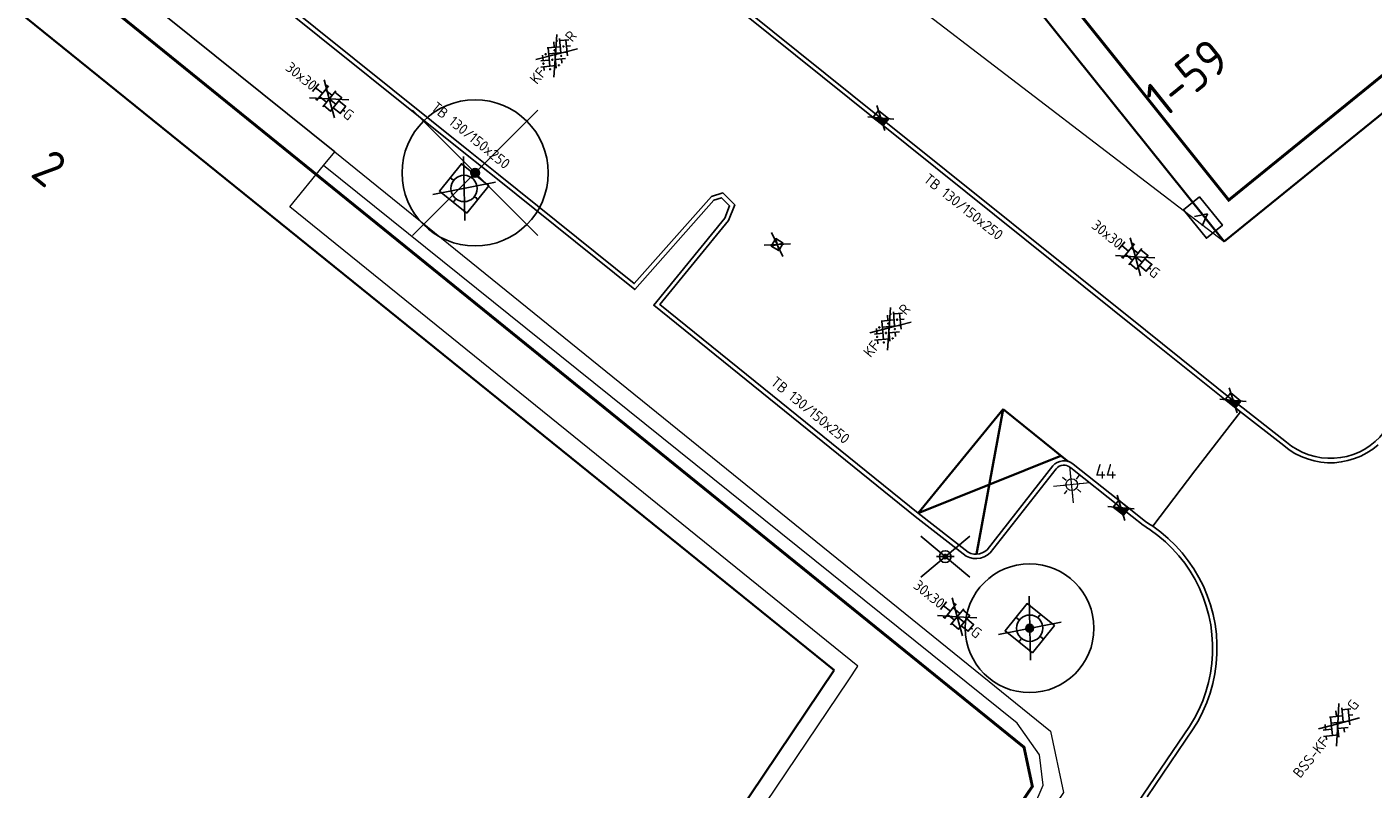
# Model space of a CAD drawing. Header units: metres. Extents: x 92877 to 94117, y 464509 to 465451.
# Tile 61 of 102: x 93219 to 93265, y 465101 to 465127. Entities that reach past the tile are written whole.
import ezdxf
from ezdxf.enums import TextEntityAlignment as Align

# ---------------------------------------------------------------- set-up
doc = ezdxf.new("R2010")
doc.units = ezdxf.units.M
doc.linetypes.add('XX-PROJECTGRENS', pattern=[18, 12, -3, 0, -3])
doc.layers.get('0').update_dxf_attribs({"linetype": 'CONTINUOUS'})
for name, color, linetype, lineweight in [('B-WE-GR-BEPLANTING_CULTUUR-G', 252, 'CONTINUOUS', 18), ('B-WE-GR-BOOM-S', 90, 'CONTINUOUS', 25), ('B-WE-IE-MEUBILAIR_WEGMEUBILAIR_LICHTMAST-T25', 7, 'CONTINUOUS', 25), ('B-WE-KL-DATA_KAST-S', 252, 'CONTINUOUS', 25), ('B-WE-OG-TOPOGRAFIE_BEBOUWING-GV', 252, 'CONTINUOUS', 35), ('B-WE-OG-TOPOGRAFIE_HUISNUMMER-T25', 7, 'CONTINUOUS', 20), ('B-WE-VH-VERHARDING-GV', 252, 'CONTINUOUS', 18), ('N-WE-KG-GRENS_PROJECT-G', 1, 'XX-PROJECTGRENS', 35), ('V-WE-GR-BOOM-S', 90, 'CONTINUOUS', 25), ('V-WE-IE-MEUBILAIR_WEGMEUBILAIR_BOOMKRANS-S', 7, 'CONTINUOUS', 25), ('V-WE-IE-MEUBILAIR_WEGMEUBILAIR_VERKEERSBORD-S', 7, 'CONTINUOUS', 25), ('V-WE-KL-ET_LS_OV_LICHTMAST-S', 190, 'CONTINUOUS', 25), ('V-WE-RI-HWA_KOLK-S', 150, 'CONTINUOUS', 25), ('V-WE-VH-KANTOPSLUITING-T18', 10, 'CONTINUOUS', 18), ('V-WE-VH-KANTOPSLUITING_TROTTOIRBAND_130 150-G', 210, 'VH-TROTTOIRBAND_130-150-V', 25), ('V-WE-VH-KANTOPSLUITING_VOORKANTBAND-G', 50, 'CONTINUOUS', 25), ('V-WE-VH-MATERIAALGRENS-G', 7, 'CONTINUOUS-V', 25), ('V-WE-VH-VERHARDING_BETONSTRAATSTEEN-S', 252, 'CONTINUOUS', 25), ('V-WE-VH-VERHARDING_STRAATBAKSTEEN-S', 252, 'CONTINUOUS', 25), ('V-WE-VH-VERHARDING_TEGEL-S', 252, 'CONTINUOUS', 25), ('V-WE-VW-MARKERING-G', 7, 'CONTINUOUS', 35)]:
    doc.layers.add(name, color=color, linetype=linetype, lineweight=lineweight)
doc.styles.add('NLCS-ISO', font='NLCS-ISO.ttf')
doc.styles.add('NLCS-ISO-M200-T18', font='NLCS-ISO.ttf', dxfattribs={"height": 0.36})
doc.styles.add('NLCS-ISO-M200-T25', font='NLCS-ISO.ttf', dxfattribs={"height": 0.5})
doc.styles.get("Standard").update_dxf_attribs({"font": 'isocp.shx'})
doc.linetypes.add('CONTINUOUS-V', pattern='A,3.5,[24,NLCS.SHX,S=0.5,R=0,X=0,Y=0],3.5', length=7)
doc.linetypes.add('VH-TROTTOIRBAND_130-150-V', pattern='A,2.5,[24,NLCS.SHX,S=1,R=0,X=0,Y=0],2.5,-2,2,-2,2,-2', length=15)

# ---------------------------------------------------------------- blocks, each defined once
blk = doc.blocks.new('V-SIE-WEG_BOOMKRANS')
at = {"color": 0}
for p, q in [((-0.8357470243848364, -0.7012750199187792), (0.8357470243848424, 0.7012750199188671)), ((0.8357470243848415, -0.7012750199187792), (-0.8357470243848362, 0.7012750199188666))]:
    blk.add_line(p, q, dxfattribs=at)
at = {"flags": 128}
blk.add_lwpolyline([(-0.5999999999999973, -0.5999999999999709), (0.6000000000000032, -0.5999999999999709), (0.6000000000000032, 0.6), (-0.5999999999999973, 0.6)], close=True, dxfattribs=at)
for points in [[(-0.000999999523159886, 0.6), (-0.000999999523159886, 0.5510000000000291), (-0.01599999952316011, 0.5250000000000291), (-0.000999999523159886, 0.4980000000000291), (-0.000999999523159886, 0.4500000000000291)], [(0.6000000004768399, 0.001000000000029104), (0.55100000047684, 0.001000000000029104), (0.5250000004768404, 0.016), (0.4980000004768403, 0.001000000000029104), (0.4500000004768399, 0.001000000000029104)], [(-0.5999999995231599, -0.001), (-0.5509999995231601, -0.001), (-0.5249999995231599, -0.0159999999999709), (-0.4979999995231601, -0.001), (-0.4499999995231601, -0.001)], [(0.001000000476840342, -0.5999999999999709), (0.001000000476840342, -0.551), (0.01600000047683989, -0.525), (0.001000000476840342, -0.498), (0.001000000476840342, -0.45)]]:
    blk.add_lwpolyline(points, dxfattribs=at)
blk.add_circle((2.728484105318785e-15, 5.820766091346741e-14), 0.45)
blk = doc.blocks.new('V-SRI-KOLK_TROTTOIR-SO')
blk.add_hatch(color=256).paths.add_polyline_path([(1.12499999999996, 0.7499999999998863), (-1.124999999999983, 0.7499999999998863), (-1.124999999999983, -0.7499999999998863)])
at = {"ltscale": 0.1}
for p, q in [((-1.875000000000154, 1.25), (1.875000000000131, -1.25)), ((1.875000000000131, 1.25), (-1.875000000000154, -1.25))]:
    blk.add_line(p, q, dxfattribs=at)
blk.add_line((-1.124999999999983, -0.7499999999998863), (1.12499999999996, 0.7499999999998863))
at = {"flags": 128}
blk.add_lwpolyline([(-1.124999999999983, -0.7499999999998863), (1.12499999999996, -0.7499999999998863), (1.12499999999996, 0.7499999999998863), (-1.124999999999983, 0.7499999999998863)], close=True, dxfattribs=at)
blk = doc.blocks.new('V-SRI-KOLK_STRAAT_300X300-SO')
at = {"ltscale": 0.1}
for p, q in [((-1.875000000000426, 2.000000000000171), (1.874999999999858, -0.4999999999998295)), ((1.874999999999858, 2.000000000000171), (-1.875000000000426, -0.4999999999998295))]:
    blk.add_line(p, q, dxfattribs=at)
for p, q in [((-0.7500000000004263, 2.842170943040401e-13), (0.7499999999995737, 1.500000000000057)), ((0.7499999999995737, 2.842170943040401e-13), (-0.7500000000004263, 1.500000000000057))]:
    blk.add_line(p, q)
at = {"flags": 128}
blk.add_lwpolyline([(-0.7500000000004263, 2.842170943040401e-13), (0.7499999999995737, 2.842170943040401e-13), (0.7499999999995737, 1.500000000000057), (-0.7500000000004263, 1.500000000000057)], close=True, dxfattribs=at)
blk = doc.blocks.new('V-SVH-TEGEL_300X300_DUN_HALFST_KL-SO')
for p, q in [((-3.08021532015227, 0.7500000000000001), (-2.999999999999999, 0.7500000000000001)), ((-2.999999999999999, -0.8349495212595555), (-2.999999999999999, 0.834949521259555)), ((-2.999999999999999, 0), (-1.499999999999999, 0)), ((-1.83708385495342, 1.5), (-1.499999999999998, 1.5)), ((-1.499999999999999, -1.600165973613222), (-1.499999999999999, 1.600165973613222)), ((-1.499999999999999, 0.7500000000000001), (1.110223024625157e-15, 0.7500000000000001)), ((1.110223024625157e-15, -1.78372119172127), (1.110223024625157e-15, 1.78372119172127)), ((2.220446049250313e-15, 1.5), (1.500000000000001, 1.5)), ((0, 0), (1.500000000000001, 0)), ((1.500000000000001, -1.600165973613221), (1.500000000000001, 1.600165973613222)), ((1.500000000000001, 0.7500000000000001), (3, 0.7500000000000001)), ((3, -0.8349495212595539), (3, 0.8349495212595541)), ((3, 0), (3.39489953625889, 0)), ((-3.08021532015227, -0.7500000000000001), (-3, -0.7500000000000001)), ((-1.837083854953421, -1.5), (-1.499999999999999, -1.5)), ((-1.5, -0.7500000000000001), (0, -0.7500000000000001)), ((1.110223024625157e-15, -1.5), (1.500000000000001, -1.5)), ((1.499999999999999, -0.7500000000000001), (3, -0.7500000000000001))]:
    blk.add_line(p, q)
at = {"ltscale": 0.1}
for p, q in [((-6.661338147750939e-16, 0), (-2.745585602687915, -1.976671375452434)), ((-3.33066907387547e-16, 0), (-2.726908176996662, 1.963224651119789)), ((-3.33066907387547e-16, 0), (2.726908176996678, 1.963224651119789)), ((0, 0), (2.745585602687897, -1.976671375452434))]:
    blk.add_line(p, q, dxfattribs=at)
at = {"style": 'NLCS-ISO'}
blk.add_attdef('FORMAAT', text='', height=1.8, dxfattribs=at).set_placement((-3.18021532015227, -2.887924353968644e-16), align=Align.MIDDLE_RIGHT)
blk.add_attdef('KLEUR', text='', height=1.8, dxfattribs=at).set_placement((3.49489953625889, -6.891423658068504e-16), align=Align.MIDDLE_LEFT)
at = {"style": 'NLCS-ISO', "flags": 1}
blk.add_attdef('FUNCTIE', text='', height=1.8, dxfattribs=at).set_placement((0.1159930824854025, -3.584775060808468), align=Align.MIDDLE_CENTER)
blk = doc.blocks.new('V-SVH-SBS_KEIFORMAAT_KEPER_KL-SO')
for p, q in [((-3.361200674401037, -0.2529887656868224), (-2.893163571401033, 0.2150483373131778)), ((-3.230866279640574, 0.552751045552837), (-1.408239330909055, -1.269875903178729)), ((3.33066907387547e-16, -1.215633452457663e-16), (-2.795956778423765, 2.012935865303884)), ((-2.443047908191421, 1.249856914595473), (-1.408239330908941, 0.2150483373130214)), ((-2.150701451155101, -0.5274137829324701), (0.07668490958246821, 1.699972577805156)), ((-2.150701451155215, 0.957510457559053), (-1.491136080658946, 1.617075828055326)), ((-1.6972655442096, -1.558902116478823), (0.07668490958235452, 0.2150483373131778)), ((-0.6657772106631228, 0.9575104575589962), (1.561609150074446, -1.26987590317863)), ((-0.0233001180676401, 1.799957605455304), (1.56160915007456, 0.2150483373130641)), ((3.33066907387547e-16, -2.464634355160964e-16), (2.795956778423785, 2.012935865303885)), ((0.8191470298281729, 0.957510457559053), (1.481261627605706, 1.619625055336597)), ((0.8191470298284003, -0.5274137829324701), (2.540532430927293, 1.193971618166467)), ((1.135075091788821, -1.696409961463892), (3.046533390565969, 0.2150483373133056)), ((2.304071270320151, 0.9575104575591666), (3.386689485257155, -0.1251077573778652)), ((0, -1.215633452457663e-16), (-3.12887873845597, -2.252621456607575)), ((-0.6657772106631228, -0.5274137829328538), (0.5803163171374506, -1.773507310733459)), ((-0.4383699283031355, -1.784930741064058), (0.0766849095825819, -1.269875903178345)), ((6.661338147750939e-16, -2.464634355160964e-16), (3.12887873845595, -2.252621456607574)), ((2.304071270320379, -0.5274137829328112), (2.796901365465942, -1.020243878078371))]:
    blk.add_line(p, q)
for centre in [(-2.521932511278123, 0.5862793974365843), (-1.037008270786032, 1.328741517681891), (0.4479159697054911, 0.5862793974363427), (1.932840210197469, 1.328741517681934), (-2.521932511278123, -0.8986448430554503), (-1.037008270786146, -0.1561827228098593), (0.4479159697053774, -0.8986448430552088), (1.932840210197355, -0.1561827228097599)]:
    blk.add_circle(centre, 0.08813061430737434)
blk.add_arc((-1.037008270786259, -1.641106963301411), 0.08813061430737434, 295.9033727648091, 224.5430027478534)
at = {"style": 'NLCS-ISO'}
blk.add_attdef('FORMAAT', text='', height=1.8, dxfattribs=at).set_placement((-3.39489953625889, 1.2732925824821e-15), align=Align.MIDDLE_RIGHT)
blk.add_attdef('KLEUR', text='', height=1.8, dxfattribs=at).set_placement((3.39489953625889, 0), align=Align.MIDDLE_LEFT)
at = {"style": 'NLCS-ISO', "flags": 1}
blk.add_attdef('FUNCTIE', text='', height=1.8, dxfattribs=at).set_placement((0.1159930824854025, -3.584775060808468), align=Align.MIDDLE_CENTER)
blk = doc.blocks.new('V-SVH-BSS_KEIFORMAAT_KEPER_KL-SO')
for p, q in [((-3.361200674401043, -0.2529887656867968), (-2.893163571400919, 0.2150483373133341)), ((-3.230866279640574, 0.552751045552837), (-1.408239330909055, -1.269875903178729)), ((3.33066907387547e-16, -1.215633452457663e-16), (-2.795956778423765, 2.012935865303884)), ((-2.443047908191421, 1.249856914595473), (-1.408239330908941, 0.2150483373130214)), ((-2.150701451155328, -0.5274137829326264), (0.07668490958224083, 1.699972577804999)), ((-2.150701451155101, 0.9575104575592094), (-1.491136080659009, 1.61707582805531)), ((-1.697265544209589, -1.558902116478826), (0.07668490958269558, 0.2150483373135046)), ((-0.6657772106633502, 0.9575104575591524), (1.561609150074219, -1.269875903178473)), ((-0.0233001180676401, 1.799957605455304), (1.56160915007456, 0.2150483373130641)), ((3.33066907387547e-16, -2.464634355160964e-16), (2.795956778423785, 2.012935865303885)), ((0.819147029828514, 0.9575104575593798), (1.48126162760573, 1.619625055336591)), ((0.8191470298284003, -0.5274137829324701), (2.540532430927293, 1.193971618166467)), ((1.135075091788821, -1.696409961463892), (3.046533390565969, 0.2150483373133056)), ((2.304071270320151, 0.9575104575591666), (3.386689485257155, -0.1251077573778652)), ((0, -1.215633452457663e-16), (-3.12887873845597, -2.252621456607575)), ((-0.6657772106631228, -0.5274137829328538), (0.5803163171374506, -1.773507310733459)), ((-0.4383699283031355, -1.784930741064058), (0.0766849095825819, -1.269875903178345)), ((6.661338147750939e-16, -2.464634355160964e-16), (3.12887873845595, -2.252621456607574)), ((2.304071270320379, -0.5274137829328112), (2.796901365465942, -1.020243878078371))]:
    blk.add_line(p, q)
at = {"style": 'NLCS-ISO'}
blk.add_attdef('FORMAAT', text='', height=1.8, dxfattribs=at).set_placement((-3.394710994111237, -0.01897021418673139), align=Align.MIDDLE_RIGHT)
blk.add_attdef('KLEUR', text='', height=1.8, dxfattribs=at).set_placement((3.39489953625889, -7.275957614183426e-16), align=Align.MIDDLE_LEFT)
at = {"style": 'NLCS-ISO', "flags": 1}
blk.add_attdef('FUNCTIE', text='', height=1.8, dxfattribs=at).set_placement((0.1159930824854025, -3.584775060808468), align=Align.MIDDLE_CENTER)
blk = doc.blocks.new('SKL-DATA_TERREINKAST-SO')
for q in [(-0.2031524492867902, 0.1995511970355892), (0.2031524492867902, 0.1995511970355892)]:
    blk.add_line((0, -0.2090597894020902), q)
at = {"flags": 128}
blk.add_lwpolyline([(0.6250000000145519, 0.3500791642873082), (-0.6250000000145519, 0.3500791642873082), (-0.6250000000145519, -0.3500791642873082), (0.6250000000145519, -0.3500791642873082)], close=True, dxfattribs=at)
at = {"style": 'NLCS-ISO'}
blk.add_attdef('TYPE', text='', height=0.35, dxfattribs=at).set_placement((-0.03433063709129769, 0.6885784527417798), align=Align.MIDDLE_CENTER)
blk = doc.blocks.new('Verkeersbord')
at = {"color": 0}
for p, q in [((-0.8357470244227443, -0.7012750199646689), (0.8357470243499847, 0.7012750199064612)), ((0.8357470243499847, -0.7012750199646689), (-0.8357470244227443, 0.7012750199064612))]:
    blk.add_line(p, q, dxfattribs=at)
for p, q in [((0.2999999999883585, 0), (-0.3000000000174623, 0)), ((-1.455191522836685e-11, 0), (0.2999999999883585, 0))]:
    blk.add_line(p, q)
for radius in [0.1999999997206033, 0.07454196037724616]:
    blk.add_circle((-2.91038304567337e-11, 0), radius)
blk = doc.blocks.new('V-SGR-BOOM_01')
at = {"ltscale": 0.1}
h = blk.add_hatch(color=256, dxfattribs=at)
edge = h.paths.add_edge_path()
edge.add_arc((1.70530256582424e-13, -1.70530256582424e-13), 0.15, 0, 360)
at = {"lineweight": -3}
for p, q in [((-2.146446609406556, 2.146446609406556), (2.146446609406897, -2.146446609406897)), ((2.146446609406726, 2.146446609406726), (-2.146446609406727, -2.146446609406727))]:
    blk.add_line(p, q, dxfattribs=at)
for centre, radius in [((0, 0), 2.5), ((7.366995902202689e-12, -5.115907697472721e-12), 0.04499999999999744)]:
    blk.add_circle(centre, radius)
at = {"ltscale": 0.1}
blk.add_circle((1.70530256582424e-13, -1.70530256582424e-13), 0.15, dxfattribs=at)
blk = doc.blocks.new('SGR-BOOM_01')
at = {"ltscale": 0.1}
h = blk.add_hatch(color=256, dxfattribs=at)
edge = h.paths.add_edge_path()
edge.add_arc((7.366995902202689e-12, -5.115907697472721e-12), 0.15, 0, 360)
for centre, radius in [((0, 0), 2.5), ((7.366995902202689e-12, -5.115907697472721e-12), 0.04499999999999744)]:
    blk.add_circle(centre, radius)
blk.add_circle((7.366995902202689e-12, -5.115907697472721e-12), 0.15, dxfattribs=at)
blk = doc.blocks.new('SKL-ET_OV_LICHTMAST-SO')
at = {"color": 0, "linetype": 'ByBlock', "lineweight": 18}
for points in [[(-2.209708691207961, -2.209708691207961), (2.209708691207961, 2.209708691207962)], [(-2.209708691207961, 2.209708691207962), (2.209708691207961, -2.209708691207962)], [(-1.25, 0), (-2, 0)], [(-1.41421356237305, 1.414213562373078), (-0.8838834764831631, 0.8838834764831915)], [(0, 2), (0, 1.25)], [(0.88388347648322, 0.8838834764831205), (1.414213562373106, 1.414213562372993)], [(2, 0), (1.25, 0)], [(-1.414213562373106, -1.414213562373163), (-0.8838834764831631, -0.88388347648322)], [(0, -1.25), (0, -2)], [(0.8838834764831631, -0.8838834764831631), (1.414213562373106, -1.414213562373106)]]:
    blk.add_lwpolyline(points, dxfattribs=at)
blk.add_circle((0, 0), 1, dxfattribs=at)

msp = doc.modelspace()

# ---------------------------------------------------------------- linework, layer by layer
at = {"layer": 'B-WE-GR-BEPLANTING_CULTUUR-G'}
msp.add_line((93229.112, 465122.205), (93229.495, 465122.672), dxfattribs=at)
at = {"layer": 'B-WE-GR-BEPLANTING_CULTUUR-G', "flags": 128}
for points in [[(93229.495, 465122.672), (93241.448, 465113.001), (93253.963, 465102.869)], [(93240.079, 465094.242), (93246.564, 465089.984), (93253.397, 465100.279), (93253.714, 465101.018), (93253.593, 465102.061), (93252.828, 465103.137), (93229.112, 465122.205)], [(93253.963, 465102.869), (93254.41, 465100.767), (93246.634, 465089.307)]]:
    msp.add_lwpolyline(points, dxfattribs=at)
at = {"layer": 'B-WE-OG-TOPOGRAFIE_BEBOUWING-GV'}
for p, q in [((93193.853, 465147.502), (93246.565, 465104.956)), ((93274.046, 465131.087), (93259.906, 465119.611))]:
    msp.add_line(p, q, dxfattribs=at)
at = {"layer": 'B-WE-OG-TOPOGRAFIE_BEBOUWING-GV', "flags": 128}
for points in [[(93259.906, 465119.611), (93252.798, 465128.467), (93255.189, 465130.407)], [(93246.565, 465104.956), (93234.546, 465087.061), (93235.034, 465086.74), (93226.33, 465073.904)]]:
    msp.add_lwpolyline(points, dxfattribs=at)
at = {"layer": 'B-WE-VH-VERHARDING-GV'}
for p, q in [((93239.424, 465135.279), (93259.906, 465119.611)), ((93240.079, 465094.242), (93247.066, 465104.618))]:
    msp.add_line(p, q, dxfattribs=at)
at = {"layer": 'B-WE-VH-VERHARDING-GV', "flags": 128}
msp.add_lwpolyline([(93247.066, 465104.618), (93247.382, 465105.087), (93227.958, 465120.796), (93229.112, 465122.205)], dxfattribs=at)
at = {"layer": 'N-WE-KG-GRENS_PROJECT-G', "const_width": 0.1, "flags": 128}
msp.add_lwpolyline([(93142.80429705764, 465086.89020479), (93145.44746297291, 465089.5037296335), (93147.33153583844, 465091.9553183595), (93148.61295922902, 465093.1822349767), (93161.41073369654, 465113.6787084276), (93167.20423111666, 465122.9573737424), (93170.45562728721, 465128.1729658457), (93179.76312837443, 465143.1032084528), (93186.8939262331, 465154.4956882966), (93187.8904206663, 465154.904034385), (93188.17006029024, 465154.6787376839), (93191.38955948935, 465152.0772852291), (93194.82777076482, 465149.4128440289), (93202.7516017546, 465142.9220781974), (93211.3338844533, 465136.0857598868), (93246.40084193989, 465107.7012226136), (93253.05856708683, 465102.3144478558), (93253.34322899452, 465100.9758363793), (93245.80418226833, 465089.8650499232), (93244.52175508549, 465087.9409093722), (93231.81246827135, 465069.2934230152), (93227.95413775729, 465063.5800498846), (93226.85327734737, 465062.4242463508), (93215.69149959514, 465046.0124069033), (93211.99600512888, 465040.6358651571), (93204.42491680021, 465029.7530879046), (93202.60922809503, 465027.1431942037), (93198.03152992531, 465020.2126231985), (93194.36277276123, 465014.8691722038), (93190.61904636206, 465009.5049370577), (93189.81877462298, 465008.2205257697), (93185.53132241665, 465002.305254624), (93181.43253837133, 464996.6908783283), (93178.69589622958, 464993.153389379), (93172.1027446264, 464984.5638890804), (93163.08542418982, 464972.8354924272), (93161.13136953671, 464970.564412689), (93154.08332522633, 464961.6465004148), (93148.9853571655, 464955.3111959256), (93145.46927555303, 464951.03857026), (93138.605061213, 464942.9267433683), (93131.70248435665, 464935.1401417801), (93128.23609135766, 464931.4101217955), (93126.8654784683, 464929.653154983), (93122.06203873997, 464924.7900451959), (93112.81988821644, 464915.3526702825), (93112.69377977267, 464915.473943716), (93110.00695643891, 464912.8086800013), (93108.15812065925, 464914.640604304), (93097.9536142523, 464904.4176761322), (93099.61595302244, 464902.3786449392), (93097.34581573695, 464900.0040813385), (93095.10492812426, 464898.0415892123), (93093.14052423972, 464896.4268749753), (93087.35763144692, 464891.8347837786), (93084.64740889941, 464889.5614990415), (93079.68665377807, 464885.2220829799), (93073.55860487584, 464880.644886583), (93064.79519316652, 464874.7893206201), (93057.66233501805, 464870.1650565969), (93057.25488905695, 464870.0069525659), (93057.1679003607, 464870.0022571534), (93056.6067476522, 464870.0912006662), (93053.27707284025, 464868.4113416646), (93060.03872779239, 464854.3720513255), (93062.42592831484, 464849.1520798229), (93065.24884538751, 464843.3384421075), (93068.53218685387, 464844.7778848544), (93069.15381959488, 464846.1467222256), (93077.3156521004, 464850.7158418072), (93083.1095616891, 464853.9102026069), (93083.11248107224, 464853.9050936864), (93087.98294795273, 464856.6177587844), (93087.62305232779, 464857.3150565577), (93087.91428833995, 464857.8445765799), (93094.13664062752, 464862.2077458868), (93094.0324274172, 464862.5015384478), (93094.43059567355, 464862.804748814), (93094.60870639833, 464862.5389119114), (93096.96617079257, 464864.1914690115), (93097.44488401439, 464863.6913958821), (93100.28596185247, 464866.4090652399), (93107.265087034, 464873.111858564), (93113.75732477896, 464878.7649635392), (93119.02743996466, 464883.3539073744), (93126.18960596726, 464890.3188673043), (93126.0526195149, 464890.4474238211), (93129.22376864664, 464893.5884568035), (93132.7537033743, 464897.330267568), (93136.97946519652, 464901.4658210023), (93141.06384090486, 464906.0392416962), (93145.12252475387, 464910.0202473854), (93146.94610504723, 464911.9374640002), (93151.57115494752, 464916.8719186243), (93154.02597167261, 464919.5459692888), (93161.92300866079, 464928.6931202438), (93166.43714699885, 464933.8281028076), (93170.51856329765, 464938.7372399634), (93174.37173622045, 464943.5101661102), (93176.33748399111, 464945.9834252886), (93178.66909427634, 464948.9235332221), (93181.23583944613, 464952.5405833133), (93184.32104726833, 464956.451592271), (93185.61684713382, 464958.0517197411), (93188.57210998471, 464961.8395922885), (93195.31523137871, 464970.699100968), (93197.09315576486, 464969.2765634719), (93199.63726622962, 464972.4652624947), (93198.95022027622, 464972.9578614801), (93202.9509271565, 464977.9488423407), (93202.24859323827, 464978.520742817), (93202.36407174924, 464978.6657052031), (93202.23358798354, 464979.7196125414), (93202.71134989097, 464980.3276731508), (93203.77074459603, 464980.4575989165), (93206.2832454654, 464983.6484750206), (93206.1531710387, 464984.7090818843), (93206.62836581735, 464985.3138752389), (93207.67818228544, 464985.4338542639), (93209.47712243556, 464987.7219322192), (93211.50021159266, 464990.2951060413), (93211.38019071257, 464991.345288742), (93211.85836581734, 464991.9538752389), (93212.9080604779, 464992.073840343), (93215.41320841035, 464995.2587771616), (93215.28317103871, 464996.3190818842), (93215.75797961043, 464996.9233837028), (93216.81706040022, 464997.0432796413), (93217.97586011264, 464998.5133427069), (93217.19528487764, 464999.1884083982), (93221.28540733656, 465004.1169042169), (93220.56246820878, 465004.6188887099), (93224.4982598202, 465009.5040169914), (93223.74428595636, 465010.1071960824), (93228.7449811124, 465016.3790959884), (93228.54771848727, 465017.6613030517), (93229.79936612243, 465019.1379659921), (93230.17087632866, 465019.2035266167), (93232.85930069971, 465016.9199559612), (93240.87915415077, 465028.7227795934), (93247.23695779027, 465037.4657398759), (93243.34514113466, 465039.4257563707), (93245.38538270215, 465042.4066058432), (93267.79142837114, 465074.7615726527), (93271.65353059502, 465080.831630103), (93274.3148129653, 465084.6533962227), (93274.677465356, 465085.2713558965), (93280.63130042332, 465092.9915384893), (93283.91500586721, 465097.5328332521), (93293.2383330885, 465109.0997418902), (93296.47093620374, 465112.8527640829), (93305.14509651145, 465123.7916948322), (93308.46055612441, 465126.6389011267), (93309.39844513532, 465127.0002190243), (93310.34003864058, 465127.103953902), (93311.02119270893, 465127.0289644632), (93311.5693661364, 465126.5721532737), (93314.32453765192, 465123.4245071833), (93311.44553851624, 465121.2182638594), (93317.76262007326, 465113.434716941), (93320.74156918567, 465115.843867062), (93321.73357680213, 465114.6181865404), (93318.74329120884, 465112.1979553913), (93332.36264752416, 465095.3831190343), (93335.32373132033, 465097.783997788), (93336.31307353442, 465096.5660075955), (93333.3940357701, 465094.1967885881), (93346.86341033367, 465077.5724253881), (93349.74500178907, 465079.9137184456), (93350.75350406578, 465078.674193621), (93347.84463309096, 465076.3051131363), (93354.17574422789, 465068.5004889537), (93362.8502552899, 465075.5913732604), (93361.37562568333, 465077.2864525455), (93365.2185617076, 465080.3315918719), (93350.59622368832, 465098.2315771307), (93346.72895475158, 465095.0766739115), (93346.08873782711, 465095.9866431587), (93350.71475134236, 465099.7745938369, 0.509220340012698), (93350.9221045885, 465101.9666431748), (93324.40196316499, 465134.6512182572), (93320.90745971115, 465131.8112471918), (93318.8848821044, 465134.3215533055, -0.09810561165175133), (93317.85851686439, 465136.5455343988), (93317.80867517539, 465136.8270581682), (93329.2869297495, 465148.4786734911), (93335.15593707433, 465154.2538725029), (93344.69718230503, 465163.3086348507, -0.3495671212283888), (93347.49269100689, 465163.354135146), (93347.81292536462, 465163.0489986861), (93349.12651282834, 465161.4128105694), (93346.39141701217, 465159.2288391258), (93348.19137284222, 465157.3427610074), (93348.24344830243, 465157.3837761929), (93353.34121163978, 465151.0841825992), (93356.36069317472, 465153.5237637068), (93357.29361816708, 465152.369322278), (93354.272942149, 465149.9287760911), (93367.90136846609, 465133.0943093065), (93370.91929201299, 465135.5326316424), (93371.85603172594, 465134.3691923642), (93368.84423716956, 465131.9277376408), (93379.8410937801, 465118.3340873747), (93382.85895192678, 465120.7723568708), (93383.7853558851, 465119.620726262), (93380.76219426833, 465117.1781718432), (93384.64420403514, 465112.3923353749), (93390.96785931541, 465117.5362892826), (93393.69841763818, 465119.7437360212), (93389.57504150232, 465124.7508357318), (93393.12609517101, 465127.6527077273), (93381.65183199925, 465141.9576557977), (93378.04540690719, 465139.0123733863), (93374.93228709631, 465142.846789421), (93384.72424635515, 465150.6280984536, 0.3930050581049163), (93384.97058213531, 465152.6731115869), (93376.32152097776, 465163.1312513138, 0.3935512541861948), (93374.27751936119, 465163.3772655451), (93369.8579814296, 465159.7975508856), (93359.89255996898, 465172.1436396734), (93359.19622914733, 465171.5898261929), (93356.89424431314, 465174.416198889), (93366.32658963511, 465182.3647567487), (93383.74022261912, 465196.7098251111, -0.3091808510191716), (93386.81897119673, 465196.2354680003), (93386.97684969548, 465196.0721454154), (93387.79727159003, 465195.0670590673), (93385.13016150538, 465192.8594510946), (93391.41156974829, 465185.1044719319), (93394.43023397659, 465187.5433926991), (93395.4350945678, 465186.2984326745), (93392.42477688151, 465183.8581751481), (93405.87181105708, 465167.2120926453), (93408.89149213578, 465169.6618339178), (93409.89509456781, 465168.4184326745), (93406.88380956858, 465165.9773910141), (93415.68222789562, 465155.1135614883), (93422.30477309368, 465160.4765245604), (93419.31179454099, 465164.5042788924), (93427.80481647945, 465171.4590664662), (93432.93594103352, 465175.6021548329, 0.3899453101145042), (93433.11658534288, 465177.6054762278), (93406.3057162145, 465210.5983879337, 0.4038953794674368), (93404.27209923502, 465210.7921455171), (93395.07123648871, 465203.2593528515, -0.04985034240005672), (93394.52908786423, 465205.0753299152), (93406.00284424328, 465214.4739206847), (93406.15272161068, 465214.2584719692), (93408.85518404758, 465216.5151077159), (93413.24334298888, 465220.1259470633), (93424.06128453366, 465228.9780809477), (93433.3351468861, 465236.5639683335), (93456.9014086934, 465255.8033650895), (93462.35764348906, 465260.2563476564), (93474.23993893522, 465257.3843466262), (93487.49067795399, 465268.3649894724), (93481.95693986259, 465274.41305854), (93477.95319647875, 465270.7497956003), (93460.62166489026, 465275.1640670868), (93454.05416610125, 465277.3773557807), (93450.53209209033, 465272.8511826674), (93448.51642743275, 465271.2051818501), (93400.4546219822, 465231.9586314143), (93399.0105470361, 465233.6515791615), (93395.69052921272, 465230.9752000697), (93395.47496523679, 465231.2409200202), (93389.32102571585, 465226.0592571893), (93372.98301149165, 465212.6719812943), (93260.05766131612, 465121.0219899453), (93254.21226699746, 465128.3267402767), (93255.4846270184, 465129.3591026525), (93251.17248705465, 465134.6704961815), (93250.97601480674, 465134.512818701), (93249.72989209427, 465136.0656102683), (93249.92508751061, 465136.221697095), (93245.511587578, 465141.5929509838), (93245.41417677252, 465141.4886988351), (93215.79738492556, 465178.0863870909), (93224.8167537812, 465185.3736132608), (93221.61526694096, 465189.3111635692), (93221.50360961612, 465189.4385917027), (93221.50439898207, 465189.4836573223), (93221.582101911, 465189.6642799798), (93258.55461558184, 465216.2779695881), (93287.85813623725, 465237.3061904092), (93316.7188344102, 465257.8145547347), (93323.66504285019, 465262.739966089), (93325.26598421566, 465260.7726554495), (93334.63096997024, 465268.4041921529), (93348.96746826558, 465280.041349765), (93353.28327845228, 465283.4939979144), (93353.52484514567, 465283.1916050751), (93373.21877998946, 465297.0935122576), (93403.84446757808, 465318.9475604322), (93403.68599755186, 465319.15829185), (93405.48266582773, 465320.4033153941), (93410.35102775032, 465324.91241924), (93402.83451359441, 465333.568526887), (93398.3349855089, 465338.8946844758), (93392.5730558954, 465334.0795202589), (93389.10449811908, 465331.4743872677), (93348.4469782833, 465302.9637363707), (93320.09955252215, 465282.7865861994), (93289.01399534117, 465260.4804688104), (93254.82033947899, 465235.9167162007), (93226.58829530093, 465215.7169691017), (93213.12860029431, 465205.9954103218), (93182.7690915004, 465181.2219967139), (93183.25434166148, 465180.5704061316), (93182.2924574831, 465179.9052522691), (93183.6853527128, 465178.0158589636), (93174.63110794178, 465171.4670638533), (93173.39556020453, 465173.1950096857), (93172.30346325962, 465172.3878075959), (93168.47110548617, 465170.1929743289), (93170.11902708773, 465168.0840585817), (93171.26352441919, 465166.9046147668), (93171.88733240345, 465165.9202339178), (93172.04584747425, 465165.4846295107), (93172.06121541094, 465164.0195528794), (93171.79079551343, 465162.2213228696), (93171.60252133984, 465161.8893657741), (93167.9020977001, 465156.012750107), (93164.38990227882, 465150.4028407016), (93160.43475791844, 465144.0584899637), (93158.38157503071, 465140.7263451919), (93156.60676416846, 465137.916810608), (93154.80699276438, 465135.0488433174), (93153.78591119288, 465134.1879314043), (93154.01603580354, 465133.775485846), (93153.33815750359, 465133.1333537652), (93153.15983108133, 465132.5062391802), (93153.13426777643, 465132.462907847), (93152.07738387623, 465130.6714263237), (93150.97268763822, 465128.9064975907), (93147.77482886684, 465123.7689001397), (93144.0580307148, 465117.809442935), (93140.543845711, 465112.1525840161), (93139.0166669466, 465109.7809960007), (93136.38067592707, 465105.4846439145), (93134.48047024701, 465102.4148511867), (93134.18324491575, 465101.964861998), (93133.95819652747, 465101.734731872), (93130.91543747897, 465098.9303868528), (93126.02951325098, 465094.4554562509), (93121.81761688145, 465090.5751815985), (93117.9038250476, 465086.8329504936), (93113.46968958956, 465082.4478672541), (93112.83416227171, 465082.4954945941), (93109.77876379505, 465079.4389773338), (93106.78165162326, 465076.4407468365), (93106.8188488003, 465075.8009553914), (93105.52160560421, 465074.5128370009), (93100.1623396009, 465069.0764232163), (93097.99326453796, 465066.7928161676), (93094.57205576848, 465063.11298687), (93089.13543018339, 465057.1056657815), (93083.69269165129, 465051.0146010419), (93080.41726045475, 465047.3349932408), (93077.0174616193, 465043.4970914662), (93073.93406549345, 465040.0144568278), (93073.47201796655, 465039.5343683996), (93072.00093929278, 465037.8626698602), (93071.8117261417, 465037.6378344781), (93069.70521612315, 465035.224995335), (93068.07849556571, 465033.4236998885), (93064.12112958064, 465029.2378324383), (93059.89089314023, 465024.7839535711), (93054.54594196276, 465019.3483255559), (93051.82948794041, 465016.782896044), (93042.95362711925, 465008.5877177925), (93039.42842054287, 465005.3282752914), (93039.0399360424, 465005.8806878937), (93035.76823679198, 465003.5013061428), (93034.64207111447, 465002.5819118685), (93035.28199744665, 465001.8467817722), (93028.26852821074, 464995.8706144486), (93027.6301083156, 464996.6264795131), (93025.85252654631, 464995.1080935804), (93024.89847244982, 464994.4890941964), (93025.34777373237, 464993.8008028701), (93025.38541423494, 464993.139339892), (93023.54563129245, 464991.6573596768), (93020.74003389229, 464989.8672713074), (93009.83101131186, 464980.8392183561), (93002.61415884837, 464974.8215880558), (93001.21940402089, 464974.423761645), (92997.62650226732, 464972.3144672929), (93000.2747005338, 464968.182290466), (93003.2223177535, 464963.8178612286), (93004.53942970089, 464962.4720187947), (93005.55825369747, 464961.0075924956), (93007.71360615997, 464956.7848667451), (93011.38857692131, 464958.3598506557), (93011.75807995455, 464959.8028334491), (93016.76117840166, 464964.0052836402), (93022.79767618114, 464969.0663011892), (93023.12431420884, 464969.0692706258), (93023.85870693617, 464969.957648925), (93031.99377797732, 464976.7865896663), (93034.0074111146, 464978.4399305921), (93039.33470028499, 464982.9504087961), (93042.14881627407, 464985.3270612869), (93043.34334075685, 464986.2864985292), (93048.65203221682, 464990.9003666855), (93051.63817662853, 464993.4819612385), (93054.31944405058, 464995.5991624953), (93054.15975046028, 464995.7281457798), (93056.81689604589, 464998.0876788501), (93056.95004792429, 464998.2489828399), (93057.02524218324, 464998.2231198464), (93061.75247089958, 465002.7075316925), (93069.17192253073, 465009.816812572), (93070.32705726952, 465011.3051592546), (93072.94651135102, 465014.0034531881), (93077.45424155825, 465018.6468373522), (93081.95092802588, 465023.5171040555), (93086.14732447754, 465028.1491645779), (93090.29132332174, 465032.8126647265), (93095.6452174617, 465038.8673294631), (93100.70575194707, 465044.5215410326), (93107.65217228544, 465052.2180349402), (93109.07982107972, 465053.7332329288), (93109.47618756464, 465054.1536809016), (93112.16490440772, 465057.0057527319), (93113.93614142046, 465058.7698807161), (93117.52113877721, 465062.6008158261), (93121.64315446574, 465066.7749639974), (93123.54711219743, 465068.6988167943), (93128.68968761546, 465073.6173246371), (93128.79698689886, 465073.7197902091), (93131.8577345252, 465076.5922071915), (93136.52332422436, 465080.9807752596), (93138.3591514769, 465082.7075993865)], format="xyb", close=True, dxfattribs=at)
at = {"layer": 'V-WE-VH-KANTOPSLUITING_TROTTOIRBAND_130 150-G', "flags": 128}
for points in [[(93210.72849778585, 465182.4374392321), (93210.33205706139, 465182.9989786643), (93210.17134941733, 465183.1818834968), (93209.9762446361, 465183.3011141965), (93209.75418221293, 465183.3570472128), (93209.52552652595, 465183.3453640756), (93209.29704367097, 465183.2609054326), (93209.07477175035, 465183.1524367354), (93204.23080138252, 465178.521760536), (93198.64237872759, 465173.3447554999), (93195.89815359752, 465173.4487640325), (93194.88635566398, 465172.516266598), (93194.07507328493, 465171.7209504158), (93193.90023355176, 465171.5491251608), (93193.72412284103, 465171.3818199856), (93193.56875714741, 465171.2056125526), (93193.42861346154, 465171.0162291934), (93193.30651985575, 465170.8155792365), (93193.20227874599, 465170.6052017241), (93193.11604665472, 465170.3853572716), (93193.04974868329, 465170.1599441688), (93193.00337698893, 465169.9299784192), (93192.97780240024, 465169.6960182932), (93192.97211697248, 465169.4610206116), (93192.98727588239, 465169.2260575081), (93193.02230725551, 465168.9940930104), (93193.07814960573, 465168.7659912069), (93193.15393668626, 465168.5424193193), (93193.24870743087, 465168.3272897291), (93193.3614043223, 465168.1208366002), (93193.49211803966, 465167.925713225), (93193.63890987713, 465167.7419866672), (93193.79893283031, 465167.5754511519), (93194.38646219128, 465167.1133272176), (93195.18924970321, 465166.4656919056), (93196.46431656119, 465165.4346378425), (93198.66022500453, 465163.6577119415), (93203.82123237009, 465159.5007060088), (93209.540242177, 465154.871698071), (93215.21790317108, 465150.2969712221), (93221.64269313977, 465145.1581392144), (93227.68008929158, 465140.3318225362), (93234.86616465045, 465134.5007613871), (93235.25881317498, 465134.186043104), (93241.69989982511, 465129.0249736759), (93248.10490607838, 465123.8739686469), (93257.21580762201, 465116.5720475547), (93260.23412516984, 465114.1525946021), (93260.55042613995, 465113.9051414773), (93262.02693985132, 465112.7495220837), (93262.20714787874, 465112.6109750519), (93262.39312439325, 465112.4926263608), (93262.58931568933, 465112.3940613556), (93262.79407785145, 465112.3132836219), (93263.00623286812, 465112.2532043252), (93263.22318829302, 465112.2128186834), (93263.44210736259, 465112.1940273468), (93263.66297679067, 465112.1949672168), (93263.88155628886, 465112.2174818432), (93264.09772026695, 465112.2607146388), (93264.3080425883, 465112.3236235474), (93264.51282236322, 465112.4072262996), (93264.70727280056, 465112.5086787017), (93264.89215578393, 465112.6288057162), (93265.063941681, 465112.7658589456), (93265.22281917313, 465112.9190958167), (93265.3740934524, 465113.0950881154), (93267.55112778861, 465115.3482285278), (93268.69680333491, 465116.533927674), (93278.12148664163, 465126.0386167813), (93280.6040356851, 465128.5421789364), (93282.96769559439, 465130.7901003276), (93283.07379247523, 465130.9204736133), (93283.1351592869, 465131.0184900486), (93283.19133524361, 465131.1455341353), (93283.2285058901, 465131.2803857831), (93283.24582590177, 465131.4189458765), (93283.24322682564, 465131.558429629), (93283.22073593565, 465131.6959700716), (93283.17828898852, 465131.8293747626), (93283.11782690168, 465131.9546176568), (93283.03870218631, 465132.0702614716), (93282.41019321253, 465132.7730037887), (93282.522, 465132.873)], [(93145.547, 465097.654), (93145.68689954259, 465097.7081120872), (93145.27692617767, 465098.7680431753), (93144.32405153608, 465101.2351836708), (93144.307, 465101.3537324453), (93144.30700000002, 465101.4792675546), (93144.32492402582, 465101.6038822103), (93144.36054065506, 465101.7243003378), (93144.41405909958, 465101.8372837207), (93144.4834529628, 465101.942659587), (93144.56680403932, 465102.037067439), (93144.6630743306, 465102.1171506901), (93144.76954119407, 465102.183586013), (93144.88505527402, 465102.2328493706), (93145.0061547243, 465102.2652562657), (93145.1320188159, 465102.279811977), (93145.21264424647, 465102.2780592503), (93145.25646145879, 465102.2764658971), (93145.38017204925, 465102.255136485), (93145.4993083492, 465102.2151407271), (93145.61623448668, 465102.1566776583), (93146.8515610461, 465101.402142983), (93148.77540022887, 465100.2166963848), (93148.89241983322, 465100.1658182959), (93149.02322391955, 465100.1407144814), (93149.15557614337, 465100.1433615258), (93149.28536980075, 465100.1751477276), (93149.40455265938, 465100.233414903), (93149.50783425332, 465100.3155105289), (93149.58811954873, 465100.4133582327), (93150.493544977, 465101.864450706), (93151.69186071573, 465103.7101786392), (93151.74393173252, 465103.8321010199), (93151.771, 465103.964864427), (93151.771, 465104.0991355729), (93151.74379881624, 465104.2325509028), (93151.68932279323, 465104.3570675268), (93151.61196401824, 465104.4666591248), (93151.513442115, 465104.5599956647), (93148.27355460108, 465106.5195324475), (93148.17769156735, 465106.6078931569), (93148.09374404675, 465106.7115426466), (93148.02208124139, 465106.8341464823), (93147.9749856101, 465106.9514574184), (93147.9422163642, 465107.0816720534), (93147.92937155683, 465107.2144017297), (93147.93625530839, 465107.3486348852), (93147.96199327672, 465107.4798985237), (93148.00752795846, 465107.6061928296), (93148.0730756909, 465107.7301049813), (93148.41626396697, 465108.2796030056), (93151.1224332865, 465112.6172715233), (93151.16173963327, 465112.677434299), (93151.20305854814, 465112.7181076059), (93151.25092996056, 465112.7487453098), (93151.3052448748, 465112.7685542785), (93151.36136713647, 465112.7762073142), (93151.41915661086, 465112.7717125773), (93151.47444256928, 465112.7549982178), (93151.53533567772, 465112.7214289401), (93153.23770307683, 465111.6700548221), (93154.41058006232, 465110.9588849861), (93154.5248819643, 465110.904218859), (93154.65769495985, 465110.875), (93154.7931952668, 465110.875), (93154.92492125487, 465110.9056030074), (93155.04673008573, 465110.9638594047), (93155.1533548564, 465111.0478264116), (93155.23345923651, 465111.1479568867), (93160.1750705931, 465119.0102937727), (93165.32221714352, 465127.2325278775), (93170.79675001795, 465136.0143826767), (93171.26920957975, 465136.7921392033), (93171.70164929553, 465137.5042166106), (93171.91804152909, 465137.8492475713), (93174.10233910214, 465141.3287215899), (93177.26575133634, 465146.4523892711), (93177.69091794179, 465147.145660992), (93178.05492849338, 465147.7400453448), (93178.34989793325, 465148.1954542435), (93178.87466309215, 465149.0056355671), (93181.50348487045, 465153.2361766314), (93181.57499324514, 465153.3659918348), (93181.63107896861, 465153.5079230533), (93181.66892307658, 465153.6581526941), (93181.68612589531, 465153.8106843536), (93181.68384098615, 465153.9637732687), (93181.6627848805, 465154.1111660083), (93181.35770069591, 465155.5525637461), (93181.33707051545, 465155.691593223), (93181.33792346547, 465155.8255063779), (93181.3591976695, 465155.9574064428), (93181.40106740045, 465156.0847246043), (93181.46270826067, 465156.2080063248), (93183.5166403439, 465159.436612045), (93184.1337962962, 465160.4088577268), (93185.60106055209, 465162.7402776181), (93185.74466178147, 465162.9698442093), (93185.90395437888, 465163.1806445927), (93186.08050857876, 465163.3781944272), (93186.27287072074, 465163.5591291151), (93186.480844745, 465163.7222647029), (93186.70156107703, 465163.8684534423), (93186.93317207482, 465163.9952199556), (93187.17517339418, 465164.1009764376), (93187.42623880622, 465164.1859377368), (93187.6828125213, 465164.2498427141), (93187.94407795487, 465164.2908442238), (93188.20734582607, 465164.3099216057), (93188.47133097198, 465164.3061095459), (93188.73462012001, 465164.2793990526), (93188.9951337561, 465164.23073167), (93189.24991056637, 465164.1601193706), (93189.49766792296, 465164.0686397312), (93189.73606332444, 465163.9551635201), (93189.96523432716, 465163.8224353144), (93190.18263743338, 465163.6701573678), (93191.0193532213, 465162.9920086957), (93191.94691721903, 465162.2865797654), (93192.85685088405, 465161.5632224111), (93193.88170554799, 465160.7252795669), (93191.49458692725, 465157.4186926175), (93191.31138347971, 465156.8538153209), (93195.43608980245, 465153.5430347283), (93196.40509771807, 465152.7650283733), (93201.90990069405, 465148.3458920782), (93202.38604644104, 465148.2914754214), (93204.9301407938, 465151.5193579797), (93205.09514382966, 465151.5413583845), (93205.38287501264, 465151.2460553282), (93205.38754470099, 465151.147991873), (93202.9524741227, 465147.9943758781), (93202.92650407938, 465147.4619899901), (93211.54643552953, 465140.3780838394), (93212.1237020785, 465140.2882868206), (93214.67226689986, 465143.5319147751), (93214.90105624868, 465143.5711358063), (93216.60182000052, 465142.2766656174), (93216.61106699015, 465142.2211836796), (93213.82941031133, 465138.7262816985), (93214.91733352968, 465137.8568394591), (93223.99335462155, 465130.6008225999), (93224.9643653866, 465129.8248139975), (93226.72371270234, 465128.4190504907), (93229.2536950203, 465131.5943319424), (93229.52234700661, 465131.6508902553), (93229.66667894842, 465131.5620705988), (93229.69593256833, 465131.2037137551), (93227.30394913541, 465127.9530696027), (93234.02608980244, 465122.5560347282), (93234.9951083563, 465121.778019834), (93239.74753354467, 465117.9635867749), (93242.4543566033, 465121.0190158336), (93242.71779436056, 465121.1000736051), (93242.99424204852, 465120.8236259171), (93242.82910101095, 465120.4068413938), (93240.39846738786, 465117.4280223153), (93249.34076228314, 465110.2064908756), (93251.07608075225, 465108.8537702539), (93251.19664151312, 465108.8021013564), (93251.31930226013, 465108.7727138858), (93251.4458857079, 465108.767599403), (93251.56992292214, 465108.7840533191), (93251.68996149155, 465108.8223635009), (93251.80137784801, 465108.8825539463), (93251.90241934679, 465108.9639120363), (93254.15376221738, 465111.8324454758), (93254.20587980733, 465111.8830739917), (93254.2632107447, 465111.9201293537), (93254.32607529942, 465111.9452751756), (93254.3931741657, 465111.957856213), (93254.4607764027, 465111.9571592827), (93254.52715256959, 465111.9433309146), (93254.52962132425, 465111.9422508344), (93254.58987018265, 465111.9166657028), (93254.65403339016, 465111.8730980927), (93256.38458812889, 465110.4956363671), (93257.12680760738, 465109.9048902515), (93257.18331736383, 465109.8702924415), (93257.23085491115, 465109.8408191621), (93257.27738646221, 465109.8097981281), (93257.32638646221, 465109.7777981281), (93257.37073530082, 465109.7482322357), (93257.63698042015, 465109.5512303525), (93257.8893010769, 465109.3386987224), (93258.12601682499, 465109.1087739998), (93258.34741391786, 465108.8640719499), (93258.55208592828, 465108.6050794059), (93258.73841767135, 465108.332375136), (93258.90622550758, 465108.0491387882), (93259.05376092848, 465107.7540679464), (93259.18281551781, 465107.4503530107), (93259.28949643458, 465107.1380688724), (93259.375929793, 465106.8195279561), (93259.44092430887, 465106.4964955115), (93259.48362896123, 465106.1684461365), (93259.50497139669, 465105.8395786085), (93259.50303119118, 465105.5097436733), (93259.47971879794, 465105.1804561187), (93259.4351040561, 465104.8536046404), (93259.36719944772, 465104.5305727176), (93259.27884018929, 465104.2130619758), (93259.1692520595, 465103.9017541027), (93259.03825551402, 465103.5990065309), (93258.88780213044, 465103.3048944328), (93258.71759522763, 465103.0218646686), (93257.14492977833, 465100.7073005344), (93256.8439305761, 465100.2643017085), (93253.9609009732, 465096.0212581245), (93253.64785055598, 465095.5601838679), (93252.3848303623, 465093.6951540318), (93252.03782815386, 465093.1831507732), (93251.4848595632, 465092.3671971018), (93251.19180849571, 465091.9351217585), (93245.40380610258, 465083.3901182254), (93244.57680478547, 465082.1691162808), (93244.06682071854, 465081.4161398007), (93239.77777151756, 465075.0860671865), (93239.67979832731, 465074.941106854), (93239.01086072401, 465073.9551988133), (93238.93282498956, 465073.8401461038), (93234.30201382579, 465067.0064247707), (93234.24998729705, 465066.930385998), (93233.39814278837, 465065.6716157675), (93233.3781392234, 465065.6426105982), (93233.08291267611, 465065.206275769), (93228.48208256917, 465058.4575249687), (93227.73106589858, 465057.3565005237), (93222.67465746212, 465049.9404348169), (93222.14933720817, 465049.1119297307), (93221.45549898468, 465048.0766632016), (93220.38246300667, 465046.4840939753), (93219.95090209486, 465045.8711379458), (93216.9167998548, 465041.6767306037), (93216.88370109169, 465041.5009647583), (93216.83925050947, 465041.3744515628), (93216.77423298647, 465041.2523240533), (93216.13846731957, 465040.3076160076), (93216.06948335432, 465040.2046399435), (93215.67287662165, 465039.6157955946), (93215.64454408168, 465039.5737300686), (93215.3532025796, 465039.1406816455), (93215.27226768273, 465039.0354662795), (93215.18261824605, 465038.9466788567), (93215.08125675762, 465038.8702282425), (93214.9710706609, 465038.8095831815), (93214.8520288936, 465038.7647268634), (93214.7289178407, 465038.735455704), (93214.60294646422, 465038.7243153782), (93214.47687891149, 465038.730318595), (93214.35194063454, 465038.7544446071), (93214.23240166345, 465038.7940042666), (93214.11008203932, 465038.8551640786), (93214.043, 465038.721)]]:
    msp.add_lwpolyline(points, dxfattribs=at)
at = {"layer": 'V-WE-VH-KANTOPSLUITING_VOORKANTBAND-G', "flags": 128}
for points in [[(93241.606, 465128.908), (93248.011, 465123.757), (93257.122, 465116.455), (93260.141, 465114.035), (93260.458, 465113.787), (93261.935, 465112.631), (93262.121, 465112.488), (93262.319, 465112.362), (93262.528, 465112.257), (93262.746, 465112.171), (93262.972, 465112.107), (93263.203, 465112.064), (93263.436, 465112.044), (93263.671, 465112.045), (93263.904, 465112.069), (93264.134, 465112.115), (93264.35800000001, 465112.182), (93264.576, 465112.271), (93264.783, 465112.379), (93264.98, 465112.507), (93265.163, 465112.653)], [(93257.269, 465100.623), (93258.844, 465102.941), (93259.019, 465103.232), (93259.174, 465103.535), (93259.309, 465103.847), (93259.422, 465104.168), (93259.513, 465104.495), (93259.583, 465104.828), (93259.629, 465105.165), (93259.653, 465105.504), (93259.655, 465105.844), (93259.633, 465106.183), (93259.589, 465106.521), (93259.522, 465106.854), (93259.433, 465107.182), (93259.323, 465107.504), (93259.19, 465107.817), (93259.038, 465108.121), (93258.865, 465108.413), (93258.673, 465108.694), (93258.462, 465108.961), (93258.234, 465109.213), (93257.99, 465109.45), (93257.73, 465109.669), (93257.457, 465109.871), (93257.409, 465109.903), (93257.36, 465109.935), (93257.312, 465109.967), (93257.262, 465109.998), (93257.213, 465110.028), (93256.478, 465110.613), (93254.743, 465111.994), (93254.662, 465112.049), (93254.589, 465112.08), (93254.573, 465112.087), (93254.477, 465112.107), (93254.38, 465112.108), (93254.284, 465112.09), (93254.194, 465112.054), (93254.112, 465112.001), (93254.042, 465111.933), (93251.795, 465109.07), (93251.718, 465109.008), (93251.631, 465108.961), (93251.537, 465108.931), (93251.439, 465108.918), (93251.34, 465108.922), (93251.244, 465108.945), (93251.153, 465108.984), (93249.434, 465110.324), (93240.61, 465117.45), (93242.96, 465120.33), (93243.17, 465120.86), (93242.76, 465121.27), (93242.37, 465121.15), (93239.73, 465118.17), (93235.089, 465121.895), (93234.12, 465122.673), (93227.51, 465127.98)]]:
    msp.add_lwpolyline(points, dxfattribs=at)
at = {"layer": 'V-WE-VH-MATERIAALGRENS-G', "flags": 128}
for points in [[(93218.807, 465131.263), (93229.49499999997, 465122.6720000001)], [(93260.458, 465113.787), (93258.895, 465111.762), (93257.457, 465109.871)]]:
    msp.add_lwpolyline(points, dxfattribs=at)
at = {"layer": 'V-WE-VW-MARKERING-G'}
msp.add_line((93252.349, 465113.871), (93249.434, 465110.324), dxfattribs=at)
at = {"layer": 'V-WE-VW-MARKERING-G', "flags": 128}
for points in [[(93252.349, 465113.871), (93251.439, 465108.918)], [(93254.573, 465112.087), (93254.464, 465112.162), (93252.349, 465113.871)], [(93254.31574754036, 465112.2817935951), (93249.434, 465110.324)]]:
    msp.add_lwpolyline(points, dxfattribs=at)

# ---------------------------------------------------------------- block references
at = {"layer": 'B-WE-GR-BOOM-S', "rotation": 141}
msp.add_blockref('SGR-BOOM_01', (93245.486, 465130.3), dxfattribs=at)
at = {"layer": 'B-WE-GR-BOOM-S', "xscale": 0.88, "yscale": 0.88, "rotation": 50.99999999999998}
msp.add_blockref('SGR-BOOM_01', (93253.249, 465106.385), dxfattribs=at)
at = {"layer": 'B-WE-KL-DATA_KAST-S', "rotation": 129}
msp.add_blockref('SKL-DATA_TERREINKAST-SO', (93259.173, 465120.425), dxfattribs=at)
at = {"layer": 'V-WE-GR-BOOM-S'}
msp.add_blockref('V-SGR-BOOM_01', (93234.29299999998, 465121.9529999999), dxfattribs=at)
at = {"layer": 'V-WE-IE-MEUBILAIR_WEGMEUBILAIR_BOOMKRANS-S', "rotation": 51.17563513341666}
for p in [(93233.915, 465121.42), (93253.25240583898, 465106.3853863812)]:
    msp.add_blockref('V-SIE-WEG_BOOMKRANS', p, dxfattribs=at)
at = {"layer": 'V-WE-IE-MEUBILAIR_WEGMEUBILAIR_VERKEERSBORD-S'}
msp.add_blockref('Verkeersbord', (93250.36431900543, 465108.8329870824), dxfattribs=at)
at = {"layer": 'V-WE-KL-ET_LS_OV_LICHTMAST-S', "xscale": 0.2, "yscale": 0.2, "zscale": 0.2, "rotation": 141}
msp.add_blockref('SKL-ET_OV_LICHTMAST-SO', (93254.69, 465111.292), dxfattribs=at)
at = {"layer": 'V-WE-RI-HWA_KOLK-S', "xscale": 0.2, "yscale": 0.2, "zscale": 0.2}
for name, p, rotation in [('V-SRI-KOLK_TROTTOIR-SO', (93248.16357889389, 465123.8269429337), 141), ('V-SRI-KOLK_STRAAT_300X300-SO', (93244.7, 465119.63), 149), ('V-SRI-KOLK_TROTTOIR-SO', (93260.20626008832, 465114.1749285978), 141), ('V-SRI-KOLK_TROTTOIR-SO', (93256.37611310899, 465110.5027831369), 141)]:
    msp.add_blockref(name, p, dxfattribs=dict(at, rotation=rotation))
at = {"layer": 'V-WE-VH-VERHARDING_BETONSTRAATSTEEN-S', "xscale": 0.2, "yscale": 0.2, "zscale": 0.2, "rotation": 51.05079533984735}
msp.add_blockref('V-SVH-BSS_KEIFORMAAT_KEPER_KL-SO', (93263.7879569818, 465103.1211152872), dxfattribs=at).add_auto_attribs({'FORMAAT': 'BSS-KF', 'KLEUR': 'G'})
at = {"layer": 'V-WE-VH-VERHARDING_STRAATBAKSTEEN-S', "xscale": 0.2, "yscale": 0.2, "zscale": 0.2, "rotation": 50.20297972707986}
for p in [(93237.04047295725, 465125.9985698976), (93248.44928146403, 465116.6577952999)]:
    msp.add_blockref('V-SVH-SBS_KEIFORMAAT_KEPER_KL-SO', p, dxfattribs=at).add_auto_attribs({'FORMAAT': 'KF', 'KLEUR': 'R'})
at = {"layer": 'V-WE-VH-VERHARDING_TEGEL-S', "xscale": 0.1999999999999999, "yscale": 0.1999999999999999, "zscale": 0.1999999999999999, "rotation": 320.9238157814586}
for p in [(93229.30673261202, 465124.4843102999), (93256.86378814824, 465119.0869449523), (93250.77382335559, 465106.7757522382)]:
    msp.add_blockref('V-SVH-TEGEL_300X300_DUN_HALFST_KL-SO', p, dxfattribs=at).add_auto_attribs({'FORMAAT': '30x30', 'KLEUR': 'G'})

# ---------------------------------------------------------------- texts
at = {"layer": 'B-WE-IE-MEUBILAIR_WEGMEUBILAIR_LICHTMAST-T25', "insert": (93255.49312184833, 465111.9977157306), "char_height": 0.5, "attachment_point": 1, "style": 'NLCS-ISO-M200-T25'}
msp.add_mtext_dynamic_manual_height_columns('44', width=3.783488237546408, gutter_width=6.25, heights=[0], dxfattribs=at)
at = {"layer": 'B-WE-OG-TOPOGRAFIE_HUISNUMMER-T25'}
for s, rotation, p in [('1-59', 38.7, (93258.617, 465125.211)), ('2', -38.9, (93219.73300000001, 465122.115))]:
    msp.add_text(s, height=1.25, rotation=rotation, dxfattribs=at).set_placement(p, align=Align.MIDDLE)
at = {"layer": 'V-WE-VH-KANTOPSLUITING-T18', "char_height": 0.3599999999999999, "attachment_point": 1, "style": 'NLCS-ISO-M200-T18'}
for insert, rotation in [((93232.98230140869, 465124.4148731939), 320.77186473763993), ((93249.81548403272, 465121.9598503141), 321.4294009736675), ((93244.5952163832, 465115.0195428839), 320.77186473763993)]:
    msp.add_mtext_dynamic_manual_height_columns('TB 130/150x250', width=4.978050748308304, gutter_width=1.8, heights=[0], dxfattribs=dict(at, insert=insert, rotation=rotation))

doc.saveas('drawing.dxf')
